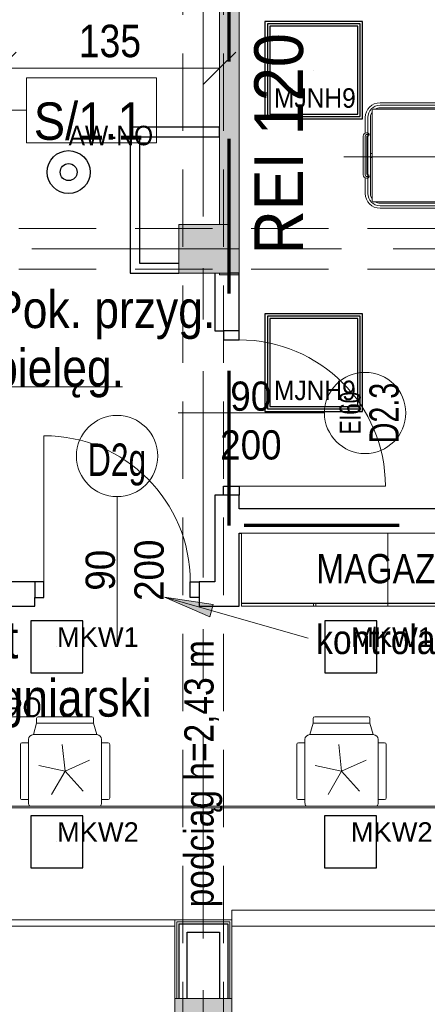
# Model space of a CAD drawing. Header units: centimetres. Extents: x -1631 to 21770, y -8842 to 3590.
# Tile 82 of 150: x -126 to 125, y 1383 to 1989. Entities that reach past the tile are written whole.
import ezdxf

# ---------------------------------------------------------------- set-up
doc = ezdxf.new("R2010")
doc.units = ezdxf.units.CM
for name, pattern in [('Dash', [60, 30, -30]), ('Długa kreska', [142.875, 95.25, -47.625]), ('Oś', [222.25, 127, -31.75, 31.75, -31.75]), ('Ukryte', [71.438, 47.625, -23.813])]:
    doc.linetypes.add(name, pattern=pattern)
for name, color, linetype, lineweight in [('A-ANNO-DIMS', 211, 'Continuous', 13), ('A-ANNO-DIMS-100', 211, 'Continuous', 13), ('A-ANNO-NOTE', 131, 'Continuous', 9), ('A-AREA-IDEN', 2, 'Continuous', 13), ('A-DETL', 90, 'Continuous', 9), ('A-DETL-GENF', 92, 'Continuous', 9), ('A-DETL-HDLN', 90, 'Ukryte', 9), ('A-DETL-MEDM', 33, 'Continuous', 13), ('A-DETL-THIN', 151, 'Continuous', 9), ('A-DOOR', 31, 'Continuous', 13), ('A-WALL', 113, 'Continuous', 13), ('A-WALL-FNSH', 113, 'Continuous', 13), ('A-WALL-IDEN', 211, 'Continuous', 13), ('A-WALL-PATT', 111, 'Continuous', 13), ('G-ANNO-TEXT', 231, 'Continuous', 13), ('I-FURN', 30, 'Continuous', 9), ('Q-SPCQ', 91, 'Continuous', 9), ('S-COLS', 52, 'Continuous', 13), ('S-GRID', 1, 'Continuous', 13)]:
    doc.layers.add(name, color=color, linetype=linetype, lineweight=lineweight)
doc.layers.add('E_oprawy', color=12, linetype='Continuous')
doc.styles.add('Arial', font='arial.ttf', dxfattribs={"width": 0.9, "height": 18})
doc.styles.add('Arial Narrow_5', font='ARIALN.TTF', dxfattribs={"height": 20})
doc.styles.add('Arial Narrow_6', font='ARIALN.TTF', dxfattribs={"height": 18})
doc.styles.add('Arial_1', font='arial.ttf', dxfattribs={"width": 0.7, "height": 20})
doc.styles.add('Arial_11', font='arial.ttf', dxfattribs={"width": 0.85, "height": 23})
doc.styles.add('Arial_12', font='arial.ttf', dxfattribs={"width": 0.9, "height": 23})
doc.styles.add('Arial_2', font='arial.ttf', dxfattribs={"width": 0.7, "height": 13})
doc.styles.add('Arial_3', font='arial.ttf', dxfattribs={"width": 0.7, "height": 18})
doc.styles.add('Arial_9', font='arial.ttf', dxfattribs={"width": 0.9, "height": 30})
doc.dimstyles.new('Diagonal_1_100__0__wewnętrzne_1', dxfattribs={"dimscale": 30.48, "dimtxt": 20.468619, "dimasz": 0.656168, "dimexe": 0.164042, "dimexo": 0.0625, "dimgap": 0.032808, "dimtad": 1, "dimdec": 0, "dimdsep": 46, "dimtxsty": 'Arial Narrow_5', "dimblk1": 'OBLIQUE', "dimblk2": 'OBLIQUE', "dimsah": 1, "dimcen": 0.09, "dimazin": 0, "dimtfac": 1, "dimtdec": 4, "dimtix": 1, "dimtmove": 0, "dimatfit": 3, "dimfxl": 0, "dimtvp": 1, "dimtolj": 1, "dimtzin": 0, "dimarcsym": 0})

# ---------------------------------------------------------------- blocks, each defined once
blk = doc.blocks.new('M_Concrete-Square-Column - 300 x 300mm-1794508-5_piętro III __10_50 m_ - stan projektowany')
at = {"layer": 'S-COLS', "lineweight": 9}
blk.add_hatch(color=254, dxfattribs=at).paths.add_polyline_path([(15, -15), (15, 15), (-15, 15), (-15, -15)], flags=0)
for p, q in [((15, 15), (-15, 15)), ((-15, 15), (-15, -15)), ((15, -15), (15, 15)), ((-15, -15), (15, -15))]:
    blk.add_line(p, q, dxfattribs=at)
blk = doc.blocks.new('M_Concrete-rengular-Column - 350 x 370mm-2360703-5_piętro III __10_50 m_ - stan projektowany')
at = {"layer": 'S-COLS', "lineweight": 9}
blk.add_hatch(color=254, dxfattribs=at).paths.add_polyline_path([(17.5, -18.5), (17.5, 18.5), (-17.5, 18.5), (-17.5, -18.5)], flags=0)
for p, q in [((17.5, 18.5), (-17.5, 18.5)), ((-17.5, 18.5), (-17.5, -18.5)), ((17.5, -18.5), (17.5, 18.5)), ((-17.5, -18.5), (17.5, -18.5))]:
    blk.add_line(p, q, dxfattribs=at)
blk = doc.blocks.new('DRZWI 1S - automatyczna etykieta - Drzwi 90 _szklone_-2381400-5_piętro III __10_50 m_ - stan projektowany')
at = {"layer": 'A-DETL-GENF'}
for p, q in [((-50.5, 2), (-45, 2)), ((-50.5, -7.5), (-50.5, 2)), ((-45, 2), (-45, -7.5)), ((45, 2), (50.5, 2)), ((45, -7.5), (45, 2)), ((50.5, 2), (50.5, -7.5)), ((-45, -7.5), (-50.5, -7.5)), ((50.5, -7.5), (45, -7.5))]:
    blk.add_line(p, q, dxfattribs=at)
at = {"layer": 'A-DETL-MEDM', "lineweight": 25}
for p, q in [((-50.5, -7.5), (-50.5, 2)), ((-50.5, 2), (-45, 2)), ((-45, 2), (-45, -7.5)), ((45, 2), (45, -7.5)), ((50.5, 2), (45, 2)), ((50.5, -7.5), (50.5, 2)), ((-45, -7.5), (-50.5, -7.5)), ((45, -7.5), (50.5, -7.5))]:
    blk.add_line(p, q, dxfattribs=at)
at = {"layer": 'A-DOOR'}
blk.add_line((45, -7.5), (45, -97.5), dxfattribs=at)
blk.add_arc((45, -7.5), 90, 180, 270, dxfattribs=at)
blk = doc.blocks.new('DRZWI 1S - automatyczna etykieta - Drzwi 90 _PPOŻ EI60_-2381341-5_piętro III __10_50 m_ - stan projektowany')
at = {"layer": 'A-DETL-GENF'}
for p, q in [((-50.5, 7.5), (-50.5, -2)), ((-45, 7.5), (-50.5, 7.5)), ((-45, -2), (-45, 7.5)), ((50.5, 7.5), (45, 7.5)), ((45, 7.5), (45, -2)), ((50.5, -2), (50.5, 7.5)), ((-50.5, -2), (-45, -2)), ((45, -2), (50.5, -2))]:
    blk.add_line(p, q, dxfattribs=at)
at = {"layer": 'A-DETL-MEDM', "lineweight": 25}
for p, q in [((-45, 7.5), (-50.5, 7.5)), ((-50.5, 7.5), (-50.5, -2)), ((-45, -2), (-45, 7.5)), ((45, -2), (45, 7.5)), ((45, 7.5), (50.5, 7.5)), ((50.5, 7.5), (50.5, -2)), ((-50.5, -2), (-45, -2)), ((50.5, -2), (45, -2))]:
    blk.add_line(p, q, dxfattribs=at)
at = {"layer": 'A-DOOR'}
blk.add_line((45, 7.5), (45, 97.5), dxfattribs=at)
blk.add_arc((45, 7.5), 90, 90, 180, dxfattribs=at)
blk = doc.blocks.new('Szafy na bieliznę4 - Szafy na bieliznę-2360093-5_piętro III __10_50 m_ - stan projektowany')
at = {"layer": 'I-FURN'}
for p, q in [((1630.13, -10.94), (1628.33, -10.94)), ((1628.33, -10.94), (1628.33, -55.19)), ((1630.13, -55.19), (1630.13, -10.94)), ((1630.33, -10.94), (1630.33, -100.94)), ((1673.33, -10.94), (1630.33, -10.94)), ((1673.33, -100.94), (1673.33, -10.94)), ((1628.33, -55.19), (1628.33, -56.69)), ((1628.33, -55.19), (1630.13, -55.19)), ((1630.13, -56.69), (1628.33, -56.69)), ((1628.33, -56.69), (1628.33, -100.94)), ((1630.13, -56.69), (1630.13, -55.19)), ((1630.13, -100.94), (1630.13, -56.69)), ((1628.33, -100.94), (1630.13, -100.94)), ((1630.33, -100.94), (1673.33, -100.94))]:
    blk.add_line(p, q, dxfattribs=at)
blk = doc.blocks.new('Szafy na bieliznę5 - Szafy na bieliznę-2360134-5_piętro III __10_50 m_ - stan projektowany')
at = {"layer": 'I-FURN'}
for p, q in [((1630.13, -100.94), (1628.33, -100.94)), ((1628.33, -100.94), (1628.33, -145.19)), ((1630.13, -145.19), (1630.13, -100.94)), ((1630.33, -100.94), (1630.33, -190.94)), ((1673.33, -100.94), (1630.33, -100.94)), ((1673.33, -190.94), (1673.33, -100.94)), ((1628.33, -145.19), (1628.33, -146.69)), ((1628.33, -145.19), (1630.13, -145.19)), ((1630.13, -146.69), (1630.13, -145.19)), ((1630.13, -146.69), (1628.33, -146.69)), ((1628.33, -146.69), (1628.33, -190.94)), ((1630.13, -190.94), (1630.13, -146.69)), ((1628.33, -190.94), (1630.13, -190.94)), ((1630.33, -190.94), (1673.33, -190.94))]:
    blk.add_line(p, q, dxfattribs=at)
blk = doc.blocks.new('Lada rejestracji2 - Lada rejestracji-2360188-5_piętro III __10_50 m_ - stan projektowany')
at = {"layer": 'I-FURN'}
for p, q in [((1431.33, 30.12), (1431.33, 326.62)), ((1431.33, 326.62), (1538.33, 326.62)), ((1435.33, 30.12), (1435.33, 322.62)), ((1435.33, 322.62), (1538.33, 322.62)), ((1435.33, 322.62), (1435.33, 30.12)), ((1538.33, 322.62), (1435.33, 322.62)), ((1538.33, 326.62), (1538.33, 322.62)), ((1538.33, 322.62), (1538.33, 318.62)), ((1628.33, 322.62), (1538.33, 322.62)), ((1538.33, 252.62), (1538.33, 322.62)), ((1538.33, 318.62), (1628.33, 318.62)), ((1505.33, -227.38), (1505.33, 252.62)), ((1505.33, 252.62), (1538.33, 252.62)), ((1431.33, -4.88), (1431.33, -301.38)), ((1441.33, -4.88), (1435.33, -4.88)), ((1441.33, -291.38), (1441.33, -4.88)), ((1538.33, -227.38), (1505.33, -227.38)), ((1538.33, -291.38), (1538.33, -227.38)), ((1538.33, -291.38), (1441.33, -291.38)), ((1538.33, -301.38), (1538.33, -291.38)), ((1628.33, -293.38), (1538.58, -293.38)), ((1538.58, -293.38), (1538.58, -297.38)), ((1431.33, -301.38), (1538.33, -301.38)), ((1538.58, -297.38), (1628.33, -297.38))]:
    blk.add_line(p, q, dxfattribs=at)
blk = doc.blocks.new('krzesło obrotowe - krzesło obrotowe-817701-5_piętro III __10_50 m_ - stan projektowany')
at = {"layer": 'I-FURN'}
for p, q in [((-17.5, 22.5), (-17.5, 26.5)), ((16.5, 27.5), (-16.5, 27.5)), ((17.5, 22.5), (17.5, 26.5)), ((-29.5, 17.5), (-22.5, 19.5)), ((-22.5, 19.5), (-22.5, -19.5)), ((19.5, 22.5), (-19.5, 22.5)), ((-33.5, 16.5), (-33.5, -16.5)), ((-32.5, 17.5), (-29.5, 17.5)), ((-29.5, 17.5), (-29.5, -17.5)), ((-6.71, 15.07), (0, 0)), ((0, 0), (12.26, 11.04)), ((0, 0), (-16.41, -1.72)), ((-3.43, -16.14), (0, 0)), ((0, 0), (14.29, -8.25)), ((-29.5, -17.5), (-32.5, -17.5)), ((-22.5, -19.5), (-29.5, -17.5)), ((-19.5, -22.5), (19.5, -22.5)), ((-17.5, -22.5), (-17.5, -26.5)), ((17.5, -22.5), (17.5, -26.5)), ((-16.5, -27.5), (16.5, -27.5))]:
    blk.add_line(p, q, dxfattribs=at)
for centre, radius, start, end in [((-16.5, 26.5), 1, 90, 180), ((16.5, 26.5), 1, 0, 90), ((-19.5, 19.5), 3, 90, 180), ((19.5, 19.5), 3, 47.57359, 90), ((-32.5, 16.5), 1, 90, 180), ((-32.5, -16.5), 1, 180, 270), ((-19.5, -19.5), 3, 180, 270), ((19.5, -19.5), 3, 270, 312.42641), ((-16.5, -26.5), 1, 180, 270), ((16.5, -26.5), 1, 270, 0)]:
    blk.add_arc(centre, radius, start, end, dxfattribs=at)
blk = doc.blocks.new('stół zabiegowy SZ-02 198x65 - stół zabiegowy SZ-02 198x65-826970-5_piętro III __10_50 m_ - stan projektowany')
at = {"layer": 'Q-SPCQ'}
for p, q in [((74.99, 33.26), (-102.21, 33.26)), ((74.99, 31.66), (-102.21, 31.66)), ((-36.68, 33.06), (-36.68, 30.26)), ((16.4, 33.26), (16.4, 30.06)), ((19.59, 33.26), (19.59, 30.06)), ((-107, -27.24), (-107, 28.76)), ((11.01, 29.26), (-106.5, 29.26)), ((-102.21, 30.06), (74.99, 30.06)), ((20.59, 27.56), (14.77, 27.56)), ((20.59, 26.76), (15.34, 26.76)), ((15.89, 25.36), (20.59, 25.36)), ((16, 24.56), (20.59, 24.56)), ((16.01, -22.74), (16.01, 24.26)), ((20.59, -28.54), (20.59, 30.06)), ((21.58, 28.85), (21.58, -27.24)), ((76.59, 29.35), (22.08, 29.35)), ((23.59, 30.06), (23.59, 29.35)), ((64.59, 30.06), (64.59, 29.35)), ((67.59, 29.35), (67.59, 30.06)), ((81.59, -22.74), (81.59, 24.35)), ((-111.31, 24.16), (-111.31, 14.62)), ((-109.71, 24.16), (-109.71, 0.76)), ((-108.11, 24.16), (-108.11, -22.64)), ((82.49, 24.16), (82.49, -22.64)), ((84.09, 24.16), (84.09, -22.64)), ((-112.56, -11.24), (-112.56, 12.76)), ((-111.46, 12.66), (-111.46, -11.14)), ((-110.56, 14.76), (-109.71, 14.76)), ((-110.46, 13.66), (-109.11, 13.66)), ((-110.36, -10.84), (-110.36, 12.36)), ((-110.16, 12.56), (-109.71, 12.56)), ((-124.56, 0), (87.09, 0)), ((-109.71, 0.76), (-109.71, -22.64)), ((-108.11, 2.01), (-107, 2.01)), ((-108.11, -0.49), (-107, -0.49)), ((-110.16, -11.04), (-109.71, -11.04)), ((-111.31, -22.64), (-111.31, -13.09)), ((-110.56, -13.24), (-109.71, -13.24)), ((-110.46, -12.14), (-109.11, -12.14)), ((15.89, -23.84), (20.59, -23.84)), ((16, -23.04), (20.59, -23.04)), ((-106.5, -27.74), (11.01, -27.74)), ((-102.21, -28.54), (74.99, -28.54)), ((74.99, -30.14), (-102.21, -30.14)), ((-36.68, -31.54), (-36.68, -28.74)), ((20.59, -26.04), (14.77, -26.04)), ((20.59, -25.24), (15.34, -25.24)), ((16.4, -31.74), (16.4, -28.54)), ((19.59, -31.74), (19.59, -28.54)), ((22.08, -27.74), (76.59, -27.74)), ((23.59, -28.54), (23.59, -27.82)), ((64.59, -28.54), (64.59, -27.82)), ((67.59, -27.82), (67.59, -28.54)), ((74.99, -31.74), (-102.21, -31.74))]:
    blk.add_line(p, q, dxfattribs=at)
for centre, radius in [((-36.68, 31.66), 0.999), ((-36.68, 31.66), 0.727), ((-36.68, -30.14), 0.999), ((-36.68, -30.14), 0.727)]:
    blk.add_circle(centre, radius, dxfattribs=at)
for centre, radius, start, end in [((-102.21, 24.16), 9.1, 90, 180), ((-102.21, 24.16), 7.5, 90, 180), ((74.99, 24.16), 9.1, 0, 90), ((74.99, 24.16), 7.5, 38.98915, 90), ((-102.21, 24.16), 5.9, 144.33019, 180), ((-106.5, 28.76), 0.5, 90, 180), ((-102.21, 24.16), 5.9, 90, 120.18467), ((11.01, 24.26), 5, 360, 90), ((22.08, 28.85), 0.5, 90, 180), ((74.99, 24.16), 5.9, 55.77749, 90), ((76.59, 24.35), 5, 360, 90), ((74.99, 24.16), 7.5, 0, 38.75168), ((-110.56, 12.76), 2, 90, 180), ((-110.46, 12.66), 1, 90, 180), ((-110.16, 12.36), 0.2, 90, 180), ((-109.95, 13.66), 1.13, 282.58342, 77.41658), ((-110.56, -11.24), 2, 174.26083, 270), ((-110.46, -11.14), 1, 180, 270), ((-109.95, -12.14), 1.13, 282.58342, 77.41658), ((-102.21, -22.64), 9.1, 180, 270), ((-102.21, -22.64), 7.5, 180, 270), ((-102.21, -22.64), 5.9, 180, 215.66981), ((11.01, -22.74), 5, 270, 0), ((74.99, -22.64), 9.1, 270, 0), ((76.59, -22.74), 5, 270, 360), ((74.99, -22.64), 7.5, 321.24832, 0), ((-106.5, -27.24), 0.5, 180, 270), ((-102.21, -22.64), 5.9, 239.81533, 270), ((22.08, -27.24), 0.5, 180, 270), ((74.99, -22.64), 7.5, 270, 321.01085), ((74.99, -22.64), 5.9, 270, 304.22251)]:
    blk.add_arc(centre, radius, start, end, dxfattribs=at)
blk = doc.blocks.new('METKA_POMIESZCZENIA2 - Rozbudowana - bez ramki-2396678-5_piętro III __10_50 m_ - stan projektowany')
at = {"layer": 'A-AREA-IDEN'}
for p, q in [((0, 0.425), (0, 0)), ((0.0976, 0), (-0.8, 0)), ((-0.8, 0), (0.9, 0)), ((0, 0), (0, -0.425))]:
    blk.add_line(p, q, dxfattribs=at)
blk = doc.blocks.new('DIMBLOCK208-5_piętro III __10_50 m_ - stan projektowany')
at = {"layer": 'A-ANNO-DIMS-100', "transparency": 16777216}
for p, q in [((-137.62, 1959.49), (-127.62, 1969.49)), ((-137.62, 1954.49), (-137.62, 1964.49)), ((-2.62, 1959.49), (7.38, 1969.49)), ((-2.62, 1954.49), (-2.62, 1964.49)), ((-137.62, 1959.49), (-147.62, 1949.49)), ((-2.62, 1959.49), (-137.62, 1959.49)), ((-137.62, 1959.49), (-137.62, 1954.49)), ((-2.62, 1959.49), (-12.62, 1949.49)), ((-2.62, 1959.49), (-2.62, 1954.49))]:
    blk.add_line(p, q, dxfattribs=at)
at = {"layer": 'A-ANNO-DIMS-100', "color": 0, "transparency": 16777216, "insert": (-89.13, 1986.34), "char_height": 20, "width": 45.6158, "attachment_point": 1, "line_spacing_factor": 0.974696, "style": 'Arial Narrow_5'}
blk.add_mtext('135', dxfattribs=at)
blk = doc.blocks.new('_Oblique')
at = {"color": 0, "linetype": 'ByBlock', "lineweight": -2}
blk.add_line((-0.5, -0.5), (0.5, 0.5), dxfattribs=at)
blk = doc.blocks.new('ET sciana_AT7 - 10mm-2270614-5_piętro III __10_50 m_ - stan projektowany')
at = {"layer": 'A-WALL-IDEN'}
for p, q in [((-0.4, 0.196875), (0.4, 0.196875)), ((-0.4, -0.203125), (-0.4, 0.196875)), ((0.4, 0.196875), (0.4, -0.203125)), ((-0.4, -0.203125), (0.4, -0.203125))]:
    blk.add_line(p, q, dxfattribs=at)
blk = doc.blocks.new('MJNH9')
at = {"layer": 'E_oprawy', "linetype": 'ByBlock'}
for points in [[(-30, 30), (-30, -30), (30, -30), (30, 30)], [(-28.5, 28.5), (-28.5, -28.5), (28.5, -28.5), (28.5, 28.5)], [(-27.08, 27.07), (-27.08, -27.08), (27.07, -27.08), (27.07, 27.07)]]:
    blk.add_lwpolyline(points, close=True, dxfattribs=at)
blk.add_circle((0, 0), 0.01, dxfattribs=at)
at = {"layer": 'E_oprawy', "color": 4, "style": 'Arial', "width": 0.9}
blk.add_text('MJNH9', height=12, dxfattribs=at).set_placement((-24.45, -23.1))
blk = doc.blocks.new('MKW2')
at = {"layer": 'E_oprawy', "linetype": 'ByBlock'}
blk.add_lwpolyline([(-16, 16), (-16, -16), (16, -16), (16, 16)], close=True, dxfattribs=at)
blk.add_circle((0, 0), 0.01, dxfattribs=at)
at = {"layer": 'E_oprawy', "color": 4, "linetype": 'ByBlock', "insert": (0.16, 12.05), "char_height": 0.2, "width": 42.2965, "attachment_point": 1}
blk.add_mtext('{\\fArial|b0|i0|c0|p0;\\H60x;MKW2}', dxfattribs=at)
blk = doc.blocks.new('MKW1')
at = {"layer": 'E_oprawy', "linetype": 'ByBlock'}
blk.add_lwpolyline([(-15.99, 15.99), (-15.99, -16.01), (16.01, -16.01), (16.01, 15.99)], close=True, dxfattribs=at)
blk.add_circle((0.01, -0.01), 0.01, dxfattribs=at)
at = {"layer": 'E_oprawy', "color": 4, "linetype": 'ByBlock', "insert": (0.16, 12.04), "char_height": 0.2, "width": 46.0218, "attachment_point": 1}
blk.add_mtext('{\\fArial|b0|i0|c0|p0;\\H60x;MKW1}', dxfattribs=at)
blk = doc.blocks.new('AW-NO')
at = {"layer": 'E_oprawy', "color": 1, "linetype": 'ByBlock'}
for radius in [13.2, 5.21]:
    blk.add_circle((0, 0), radius, dxfattribs=at)
at = {"layer": 'E_oprawy', "color": 1, "style": 'Arial', "width": 0.9}
blk.add_text('AW-NO', height=12, dxfattribs=at).set_placement((0, 16.52))
blk = doc.blocks.new('AW-PO')
at = {"layer": 'E_oprawy'}
h = blk.add_hatch(color=1, dxfattribs=at)
edge = h.paths.add_edge_path()
edge.add_arc((0, 0), 11.92, 0, 360)
edge = h.paths.add_edge_path(flags=16)
edge.add_arc((0, 0), 11.07, 0, 360)
at = {"layer": 'E_oprawy', "color": 1, "linetype": 'ByBlock'}
for radius in [11.92, 11.07, 5.21]:
    blk.add_circle((0, 0), radius, dxfattribs=at)
at = {"layer": 'E_oprawy', "color": 1, "style": 'Arial', "width": 0.9}
blk.add_text('AW-PO', height=12, dxfattribs=at).set_placement((0, 16.52))

msp = doc.modelspace()

# ---------------------------------------------------------------- hatches: boundary and pattern name
at = {"layer": 'A-WALL-PATT'}
for points in [[(9.38, 1871.33), (9.38, 2452.33), (-2.62, 2452.33), (-2.62, 2343.33), (2.38, 2343.33), (2.38, 2313.33), (-2.62, 2313.33), (-2.62, 1871.33), (8.49, 1871.33)], [(-2.62, 1832.33), (9.38, 1832.33), (9.38, 1871.33), (-2.62, 1871.33), (-2.62, 1863.33), (2.38, 1863.33), (2.38, 1833.33), (-2.62, 1833.33)]]:
    msp.add_hatch(color=9, dxfattribs=at).paths.add_polyline_path(points, flags=0)
at = {"layer": 'G-ANNO-TEXT'}
msp.add_hatch(color=50, dxfattribs=at).paths.add_polyline_path([(-36.37, 1633.96), (-8.63, 1621.88), (-6.45, 1629.47)], flags=0)

# ---------------------------------------------------------------- linework, layer by layer
at = {"layer": 'A-ANNO-NOTE', "lineweight": 13}
for p, q in [((-28.12, 1747.33), (61.88, 1747.33)), ((-28.12, 1747.33), (61.88, 1747.33)), ((-65.62, 1605.83), (-65.62, 1695.83)), ((-65.62, 1605.83), (-65.62, 1695.83))]:
    msp.add_line(p, q, dxfattribs=at)
for centre in [(86.88, 1747.33), (-65.62, 1720.83)]:
    msp.add_circle(centre, 25, dxfattribs=at)
at = {"layer": 'A-DETL', "linetype": 'Długa kreska', "lineweight": 70}
for p, q in [((3.38, 1678), (3.38, 2853.33)), ((536.38, 1678), (3.38, 1678))]:
    msp.add_line(p, q, dxfattribs=at)
at = {"layer": 'A-DETL', "linetype": 'Dash', "lineweight": 25}
for points, knots in [([(-555.62, 1472.57), (-478.91, 1472.57), (-476.08, 1472.57), (-439.12, 1472.57), (-439.12, 1435.62), (-439.12, 1432.79), (-439.12, 1329.11), (-439.12, 1326.28), (-439.12, 1289.33), (-402.17, 1289.33), (-399.34, 1289.33), (54.38, 1289.33), (347.2, 1289.33), (391.67, 1289.33), (418.55, 1316.21), (413.88, 1393.93), (413.88, 1663.13)], [0, 0, 0, 0, 1.274059, 2.1133, 2.95254, 4.521491, 5.717221, 7.286172, 8.125412, 8.964652, 14.361634, 22.556861, 31.207392, 35.311818, 37.065318, 41.276562, 41.276562, 41.276562, 41.276562]), ([(-555.62, 1472.57), (-478.91, 1472.57), (-450.62, 1472.57), (-439.12, 1472.57), (-439.12, 1461.07), (-439.12, 1432.79), (-439.12, 1329.11), (-439.12, 1326.28), (-439.12, 1289.33), (-402.17, 1289.33), (-399.34, 1289.33), (54.38, 1289.33), (347.2, 1289.33), (391.67, 1289.33), (413.88, 1267.11), (413.88, 1211.15), (413.88, 1019.9)], [0, 0, 0, 0, 1.274059, 1.834911, 2.395763, 3.964714, 5.438832, 7.007784, 7.847024, 8.686264, 14.083246, 22.278473, 30.929004, 34.961158, 36.402966, 39.45005, 39.45005, 39.45005, 39.45005])]:
    msp.add_open_spline(points, degree=3, knots=knots, dxfattribs=at)
at = {"layer": 'A-DETL-HDLN'}
for p, q in [((-25.12, 420.83), (-25.12, 2793.33)), ((-0.12, 420.83), (-0.12, 2793.33)), ((-1197.62, 1860.83), (1172.38, 1860.83)), ((-1197.62, 1835.83), (1172.38, 1835.83))]:
    msp.add_line(p, q, dxfattribs=at)
at = {"layer": 'A-DETL-THIN'}
msp.add_line((-253.35, 1504.23), (552.37, 1504.23), dxfattribs=at)
at = {"layer": 'A-WALL', "lineweight": 9}
for p, q in [((-2.62, 2283.33), (-2.62, 1863.33)), ((9.38, 1833.33), (9.38, 2001.33)), ((-2.62, 1833.33), (-2.62, 1832.33)), ((-2.62, 1832.33), (9.38, 1832.33))]:
    msp.add_line(p, q, dxfattribs=at)
at = {"layer": 'A-WALL', "color": 7, "lineweight": 25}
for p, q in [((-57.62, 1923.33), (-57.62, 1833.33)), ((-2.62, 1923.33), (-57.62, 1923.33)), ((-2.62, 1917.33), (-2.62, 1923.33)), ((-51.62, 1839.33), (-51.62, 1917.33)), ((-51.62, 1917.33), (-2.62, 1917.33)), ((-27.62, 1839.33), (-51.62, 1839.33)), ((-57.62, 1833.33), (-27.62, 1833.33)), ((-5.62, 1833.33), (-5.62, 1797.83)), ((9.38, 1833.33), (2.38, 1833.33)), ((9.38, 1797.83), (9.38, 1833.33)), ((-5.62, 1797.83), (-0.12, 1797.83)), ((-0.12, 1696.83), (-5.62, 1696.83)), ((-5.62, 1696.83), (-5.62, 1643.33)), ((9.38, 1688.33), (9.38, 1696.83)), ((282.38, 1688.33), (9.38, 1688.33)), ((9.38, 1628.33), (9.38, 1673.33)), ((9.38, 1673.33), (10.94, 1673.33)), ((-116.12, 1643.33), (-307.62, 1643.33)), ((-5.62, 1643.33), (-15.12, 1643.33)), ((-116.12, 1628.33), (-116.12, 1633.83)), ((-15.12, 1633.83), (-15.12, 1628.33)), ((-322.62, 1628.33), (-116.12, 1628.33)), ((-15.12, 1628.33), (9.38, 1628.33)), ((-27.62, 1432.83), (-27.62, 1386.83)), ((-27.62, 1432.83), (2.38, 1432.83)), ((2.38, 1432.83), (2.38, 1386.83)), ((-22.62, 1386.83), (-22.62, 1427.83)), ((-22.62, 1427.83), (-2.62, 1427.83)), ((-2.62, 1427.83), (-2.62, 1386.83))]:
    msp.add_line(p, q, dxfattribs=at)
at = {"layer": 'A-WALL'}
for p, q in [((-28.87, 1434.08), (-28.87, 1386.83)), ((-28.87, 1434.08), (3.63, 1434.08)), ((3.63, 1434.08), (3.63, 1386.83))]:
    msp.add_line(p, q, dxfattribs=at)
at = {"layer": 'A-WALL-FNSH', "color": 250, "lineweight": 9}
for p, q in [((-30.12, 1435.33), (-30.12, 1386.83)), ((4.88, 1435.33), (-30.12, 1435.33)), ((4.88, 1386.83), (4.88, 1435.33))]:
    msp.add_line(p, q, dxfattribs=at)
at = {"layer": 'A-WALL-IDEN'}
msp.add_line((-145.12, 1933.66), (-121.31, 1933.66), dxfattribs=at)
at = {"layer": 'G-ANNO-TEXT', "color": 50}
for p, q in [((-36.37, 1633.96), (-8.63, 1621.88)), ((-6.45, 1629.47), (-36.37, 1633.96)), ((-36.37, 1633.96), (51.82, 1608.61)), ((-8.63, 1621.88), (-6.45, 1629.47))]:
    msp.add_line(p, q, dxfattribs=at)
at = {"layer": 'S-GRID', "linetype": 'Oś'}
for p, q in [((-12.62, 2884.27), (-12.62, 27.13)), ((1342.46, 1848.33), (-1368.76, 1848.33))]:
    msp.add_line(p, q, dxfattribs=at)

# ---------------------------------------------------------------- block references
at = {"layer": 'A-AREA-IDEN', "xscale": 99.99999999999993, "yscale": 99.99999999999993, "zscale": 99.99999999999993}
for p in [(-152.28, 1763.49), (-206.61, 1560.2)]:
    msp.add_blockref('METKA_POMIESZCZENIA2 - Rozbudowana - bez ramki-2396678-5_piętro III __10_50 m_ - stan projektowany', p, dxfattribs=at)
at = {"layer": 'A-DOOR'}
for name, p, rotation in [('DRZWI 1S - automatyczna etykieta - Drzwi 90 _PPOŻ EI60_-2381341-5_piętro III __10_50 m_ - stan projektowany', (1.88, 1747.33), 270.0000000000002), ('DRZWI 1S - automatyczna etykieta - Drzwi 90 _szklone_-2381400-5_piętro III __10_50 m_ - stan projektowany', (-65.62, 1635.83), 180)]:
    msp.add_blockref(name, p, dxfattribs=dict(at, rotation=rotation))
at = {"layer": 'A-WALL-IDEN', "xscale": 99.99999999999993, "yscale": 99.99999999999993, "zscale": 99.99999999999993}
msp.add_blockref('ET sciana_AT7 - 10mm-2270614-5_piętro III __10_50 m_ - stan projektowany', (-81.31, 1933.97), dxfattribs=at)
at = {"layer": 'E_oprawy'}
for p in [(55.31, 1958.33), (55.31, 1778.33)]:
    msp.add_blockref('MJNH9', p, dxfattribs=at)
at = {"layer": 'E_oprawy', "linetype": 'ByBlock'}
for name, p in [('AW-NO', (-95.42, 1895.6)), ('AW-PO', (-163.13, 1543.62))]:
    msp.add_blockref(name, p, dxfattribs=at)
at = {"layer": 'E_oprawy', "color": 2}
for name, p in [('MKW1', (-102.75, 1603.33)), ('MKW1', (78.17, 1603.33)), ('MKW2', (-102.73, 1483.33)), ('MKW2', (77.96, 1483.33))]:
    msp.add_blockref(name, p, dxfattribs=at)
at = {"layer": 'I-FURN'}
for name, p, rotation in [('Szafy na bieliznę4 - Szafy na bieliznę-2360093-5_piętro III __10_50 m_ - stan projektowany', (0, 0), 90.00000000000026), ('Szafy na bieliznę5 - Szafy na bieliznę-2360134-5_piętro III __10_50 m_ - stan projektowany', (0, 0), 90.00000000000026), ('Lada rejestracji2 - Lada rejestracji-2360188-5_piętro III __10_50 m_ - stan projektowany', (0, 0), 90.00000000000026), ('krzesło obrotowe - krzesło obrotowe-817701-5_piętro III __10_50 m_ - stan projektowany', (-97.62, 1526.83), 270.0000000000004), ('krzesło obrotowe - krzesło obrotowe-817701-5_piętro III __10_50 m_ - stan projektowany', (72.38, 1526.83), 270.0000000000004)]:
    msp.add_blockref(name, p, dxfattribs=dict(at, rotation=rotation))
at = {"layer": 'Q-SPCQ'}
msp.add_blockref('stół zabiegowy SZ-02 198x65 - stół zabiegowy SZ-02 198x65-826970-5_piętro III __10_50 m_ - stan projektowany', (198.29, 1905.06), dxfattribs=at)
at = {"layer": 'S-COLS', "lineweight": 9}
for name, p in [('M_Concrete-Square-Column - 300 x 300mm-1794508-5_piętro III __10_50 m_ - stan projektowany', (-12.62, 1848.33)), ('M_Concrete-rengular-Column - 350 x 370mm-2360703-5_piętro III __10_50 m_ - stan projektowany', (-12.62, 1368.33))]:
    msp.add_blockref(name, p, dxfattribs=at)

# ---------------------------------------------------------------- texts
at = {"layer": 'A-ANNO-NOTE', "lineweight": 211, "attachment_point": 5, "rotation": 90, "line_spacing_factor": 0.936439}
for s, insert, char_height, width, style in [('\\pxqc,t4.93889,9.87778,14.81667,19.75556,24.69444,29.63333,34.57222,39.51111,44.45,49.38889,54.32778,59.26667,64.20556,69.14444,74.08333,79.02222,83.96111,88.9,93.83889,98.77778,103.71667,108.65556,113.59444,118.53333,123.47222,128.41111,133.35,138.28889,143.22778,148.16667,153.10556,158.04444;{D2.3}', (98.69, 1747.3), 18, 37.03, 'Arial_3'), ('\\pxqc,t6.83846,13.67692,20.51538,27.35385,34.19231,41.03077,47.86923,54.70769,61.54615,68.38462,75.22308,82.06154,88.9,95.73846,102.57692,109.41538,116.25385,123.09231,129.93077,136.76923,143.60769,150.44615,157.28462,164.12308,170.96154,177.8,184.63846,191.47692,198.31538,205.15385,211.99231,218.83077;{EI60}', (77.74, 1747.3), 13, 26.39, 'Arial_2'), ('\\pxqc,t6.35,12.7,19.05,25.4,31.75,38.1,44.45,50.8,57.15,63.5,69.85,76.2,82.55,88.9,95.25,101.6,107.95,114.3,120.65,127,133.35,139.7,146.05,152.4,158.75,165.1,171.45,177.8,184.15,190.5,196.85,203.2;{200}', (-45.86, 1650.52), 18, 38.07, 'Arial'), ('\\pxqc,t6.35,12.7,19.05,25.4,31.75,38.1,44.45,50.8,57.15,63.5,69.85,76.2,82.55,88.9,95.25,101.6,107.95,114.3,120.65,127,133.35,139.7,146.05,152.4,158.75,165.1,171.45,177.8,184.15,190.5,196.85,203.2;{200}', (-45.86, 1650.52), 18, 38.07, 'Arial'), ('\\pxqc,t6.35,12.7,19.05,25.4,31.75,38.1,44.45,50.8,57.15,63.5,69.85,76.2,82.55,88.9,95.25,101.6,107.95,114.3,120.65,127,133.35,139.7,146.05,152.4,158.75,165.1,171.45,177.8,184.15,190.5,196.85,203.2;{90}', (-75.86, 1650.52), 18, 25.65, 'Arial')]:
    msp.add_mtext(s, dxfattribs=dict(at, insert=insert, char_height=char_height, width=width, style=style))
at = {"layer": 'A-ANNO-NOTE', "lineweight": 211, "attachment_point": 5, "line_spacing_factor": 0.936439}
for s, insert, char_height, width, style in [('\\pxqc,t6.35,12.7,19.05,25.4,31.75,38.1,44.45,50.8,57.15,63.5,69.85,76.2,82.55,88.9,95.25,101.6,107.95,114.3,120.65,127,133.35,139.7,146.05,152.4,158.75,165.1,171.45,177.8,184.15,190.5,196.85,203.2;{90}', (16.57, 1757.56), 18, 25.65, 'Arial'), ('\\pxqc,t6.35,12.7,19.05,25.4,31.75,38.1,44.45,50.8,57.15,63.5,69.85,76.2,82.55,88.9,95.25,101.6,107.95,114.3,120.65,127,133.35,139.7,146.05,152.4,158.75,165.1,171.45,177.8,184.15,190.5,196.85,203.2;{200}', (16.66, 1727.56), 18, 38.07, 'Arial'), ('\\pxqc,t4.445,8.89,13.335,17.78,22.225,26.67,31.115,35.56,40.005,44.45,48.895,53.34,57.785,62.23,66.675,71.12,75.565,80.01,84.455,88.9,93.345,97.79,102.235,106.68,111.125,115.57,120.015,124.46,128.905,133.35,137.795,142.24;{D2g}', (-65.65, 1715.53), 20, 37.03, 'Arial_1')]:
    msp.add_mtext(s, dxfattribs=dict(at, insert=insert, char_height=char_height, width=width, style=style))
at = {"layer": 'A-AREA-IDEN', "char_height": 23, "attachment_point": 7, "line_spacing_factor": 0.936439, "style": 'Arial_11'}
for s, insert, width in [('\\pt84.99995,169.9999,255.00008,340.00003,424.99998,509.99993,595.00011,680.00006,765.00001,849.99996,934.99991,1020.00009,1105.00004,1189.99999,1274.99994,1359.99989,1445.00007,1530.00002,1614.99997,1699.99992,1785.0001,1870.00005,1955,2039.99995,2124.9999,2210.00008,2295.00003,2379.99998,2464.99993,2550.00011,2635.00006,2720.00001;Pok. przyg.\\Ppielęg.', (-141.85, 1756.71), 134.98), ('\\pt84.99995,169.9999,255.00008,340.00003,424.99998,509.99993,595.00011,680.00006,765.00001,849.99996,934.99991,1020.00009,1105.00004,1189.99999,1274.99994,1359.99989,1445.00007,1530.00002,1614.99997,1699.99992,1785.0001,1870.00005,1955,2039.99995,2124.9999,2210.00008,2295.00003,2379.99998,2464.99993,2550.00011,2635.00006,2720.00001;Punkt\\Ppielęgniarski', (-196.19, 1553.42), 150.11)]:
    msp.add_mtext(s, dxfattribs=dict(at, insert=insert, width=width))
at = {"layer": 'A-WALL-IDEN', "insert": (-83.12, 1926.81), "char_height": 23, "width": 67.32, "attachment_point": 5, "line_spacing_factor": 0.936439, "style": 'Arial_12'}
msp.add_mtext('\\pxqc,t4.96957,9.93913,14.9087,19.87826,24.84783,29.81739,34.78696,39.75652,44.72609,49.69565,54.66522,59.63478,64.60435,69.57391,74.54348,79.51304,84.48261,89.45217,94.42174,99.3913,104.36087,109.33043,114.3,119.26957,124.23913,129.2087,134.17826,139.14783,144.11739,149.08696,154.05652,159.02609;{S/1.1}', dxfattribs=at)
at = {"layer": 'G-ANNO-TEXT', "color": 1, "insert": (18.72, 1844.89), "char_height": 30, "width": 140.7132, "attachment_point": 1, "rotation": 90, "line_spacing_factor": 0.936439, "style": 'Arial_9'}
msp.add_mtext('\\pxt3.81,7.62,11.43,15.24,19.05,22.86,26.67,30.48,34.29,38.1,41.91,45.72,49.53,53.34,57.15,60.96,64.77,68.58,72.39,76.2,80.01,83.82,87.63,91.44,95.25,99.06,102.87,106.68,110.49,114.3,118.11,121.92;{REI 120}', dxfattribs=at)
at = {"layer": 'G-ANNO-TEXT', "color": 7, "char_height": 18, "attachment_point": 1, "line_spacing_factor": 0.949189, "style": 'Arial Narrow_6'}
for s, insert, width in [('\\pxt7.05556,14.11111,21.16667,28.22222,35.27778,42.33333,49.38889,56.44444,63.5,70.55556,77.61111,84.66667,91.72222,98.77778,105.83333,112.88889,119.94444,127,134.05556,141.11111,148.16667,155.22222,162.27778,169.33333,176.38889,183.44444,190.5,197.55556,204.61111,211.66667,218.72222,225.77778;{MAGAZYN BIELIZNY}', (56.82, 1660.49), 195.738), ('\\pt127.00008,253.99998,381.00006,507.99996,635.00004,761.99994,889.00002,1015.99992,1143,1270.00008,1396.99998,1524.00006,1650.99996,1778.00004,1904.99994,2032.00002,2158.99992,2286,2413.00008,2539.99998,2667.00006,2793.99996,2921.00004,3047.99994,3175.00002,3301.99992,3429,3556.00008,3682.99998,3810.00006,3936.99996,4064.00004;kontrola dostępu', (56.82, 1616.92), 188.5)]:
    msp.add_mtext(s, dxfattribs=dict(at, insert=insert, width=width))
at = {"layer": 'G-ANNO-TEXT', "color": 7, "insert": (-24.3, 1443.01), "char_height": 18, "width": 170, "attachment_point": 1, "rotation": 90, "line_spacing_factor": 0.949189, "style": 'Arial Narrow_6'}
msp.add_mtext('\\pt127.00008,253.99998,381.00006,507.99996,635.00004,761.99994,889.00002,1015.99992,1143,1270.00008,1396.99998,1524.00006,1650.99996,1778.00004,1904.99994,2032.00002,2158.99992,2286,2413.00008,2539.99998,2667.00006,2793.99996,2921.00004,3047.99994,3175.00002,3301.99992,3429,3556.00008,3682.99998,3810.00006,3936.99996,4064.00004;podciąg h=2,43 m', dxfattribs=at)

# ---------------------------------------------------------------- dimensions: what is measured, and where the dimension line sits
at = {"layer": 'A-ANNO-DIMS'}
dim = msp.add_linear_dim(base=(-137.62, 1959.49), p1=(-2.62, 1954.49), p2=(-137.62, 1954.49), angle=0, dimstyle='Diagonal_1_100__0__wewnętrzne_1', override={"dimpost": '<>', "dimfxl": 135}, dxfattribs=at)
dim.commit()
dim.dimension.update_dxf_attribs({"geometry": 'DIMBLOCK208-5_piętro III __10_50 m_ - stan projektowany', "text_midpoint": (-70.12, 1970.7)})

doc.saveas('drawing.dxf')
